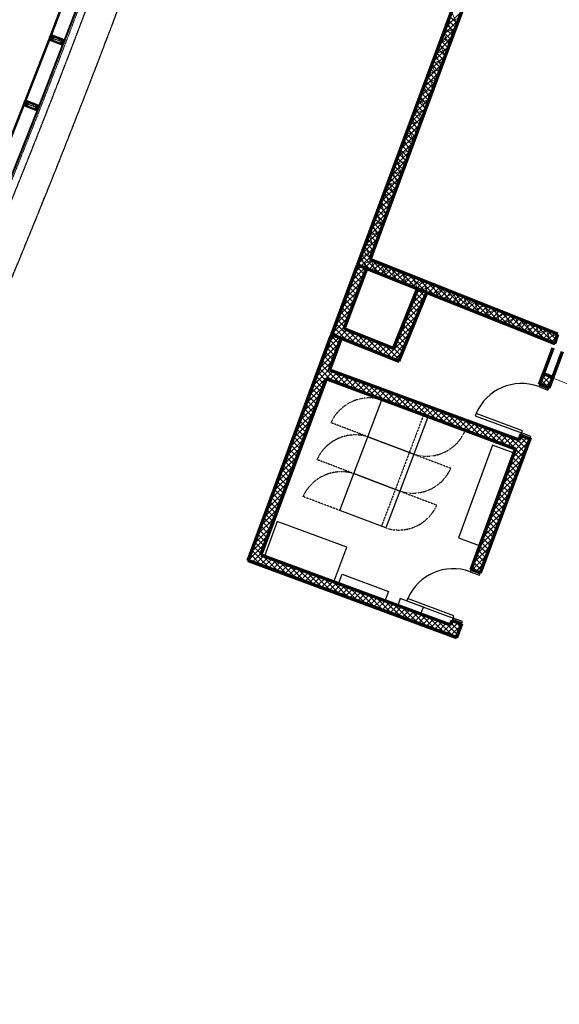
# Model space of a CAD drawing. Header units: millimetres. Extents: x 98667 to 994031, y -2704 to 533009.
# Tile 219 of 256: x 625942 to 636880, y 411168 to 431122. Entities that reach past the tile are written whole.
import ezdxf

# ---------------------------------------------------------------- set-up
doc = ezdxf.new("R2010")
doc.units = ezdxf.units.MM
for name, pattern in [('AP03000E0$0$CENTER', [50.8, 31.75, -6.35, 6.35, -6.35]), ('AP03000E0$0$HIDDEN', [9.525, 6.35, -3.175]), ('AP03000E0$0$HIDDENX2', [19.05, 12.7, -6.35]), ('HIDDEN2', [0.1875, 0.125, -0.0625]), ('sp00000g0$0$CENTER', [50.8, 31.75, -6.35, 6.35, -6.35])]:
    doc.linetypes.add(name, pattern=pattern)
doc.layers.add('0_LOUNGES', color=7, linetype='Continuous', true_color=0xfac800)
for name, color, linetype, lineweight in [('A-WALL-FNSH', 1, 'Continuous', 15), ('A-WALL-FULL', 6, 'Continuous', 70), ('A-WALL-PATT', 5, 'Continuous', 15), ('AP03000E0$0$A-FLOR-EDGE', 1, 'AP03000E0$0$HIDDENX2', 15), ('AP03000E0$0$A-GLAZ-FULL-EXTR', 2, 'Continuous', 20), ('AP03000E0$0$A-GLAZ-MULL-EXTR', 3, 'Continuous', 35), ('AP03000E0$0$A-WALL-FNSH', 1, 'Continuous', 15)]:
    doc.layers.add(name, color=color, linetype=linetype, lineweight=lineweight)
for name, color, linetype in [('A-WALL-PATT-50', 5, 'Continuous'), ('IT DETAIL', 252, 'Continuous'), ('sp00000g0$0$S-GRID', 1, 'sp00000g0$0$CENTER')]:
    doc.layers.add(name, color=color, linetype=linetype)
doc.layers.add('AP03000E0$0$A-Slab Edge Guide', color=55, linetype='Continuous', lineweight=15, plot=False)

msp = doc.modelspace()

# ---------------------------------------------------------------- linework, layer by layer
at = {"color": 251, "linetype": 'AP03000E0$0$CENTER'}
for p, q in [((626824, 430662), (626544, 430770)), ((626307, 429331), (626028, 429440))]:
    msp.add_line(p, q, dxfattribs=at)
at = {"color": 251}
for p, q in [((636479, 423733), (636462, 423686)), ((636462, 423686), (636649, 423616)), ((636667, 423663), (636479, 423733)), ((636649, 423616), (636667, 423663)), ((635194, 423140), (635177, 423094)), ((635177, 423094), (636115, 422748)), ((636132, 422793), (635194, 423140)), ((636115, 422748), (636098, 422701)), ((636098, 422701), (636285, 422631)), ((636115, 422748), (636132, 422793)), ((636303, 422678), (636115, 422748)), ((636285, 422631), (636303, 422678)), ((635092, 419981), (635074, 419934)), ((635074, 419934), (635262, 419865)), ((635279, 419912), (635092, 419981)), ((635262, 419865), (635279, 419912)), ((633806, 419389), (633790, 419343)), ((633790, 419343), (634727, 418996)), ((634744, 419042), (633806, 419389)), ((634727, 418996), (634744, 419042)), ((634727, 418996), (634710, 418949)), ((634710, 418949), (634898, 418880)), ((634915, 418927), (634727, 418996)), ((634898, 418880), (634915, 418927))]:
    msp.add_line(p, q, dxfattribs=at)
at = {"color": 251, "ltscale": 0.02, "extrusion": (1.78499e-08, -1.92741e-08, 1)}
for p, q in [((632998, 422671, 0), (633282, 423419, 0)), ((633282, 423419, 0), (634217, 423065, 0)), ((634217, 423065, 0), (633933, 422317, 0)), ((632715, 421923, 0), (632998, 422671, 0)), ((632998, 422671, 0), (633933, 422317, 0)), ((633933, 422317, 0), (632998, 422671, 0)), ((633933, 422317, 0), (633650, 421569, 0)), ((632432, 421175, 0), (632715, 421923, 0)), ((632715, 421923, 0), (633650, 421569, 0)), ((633650, 421569, 0), (632715, 421923, 0)), ((633650, 421569, 0), (633367, 420821, 0)), ((633367, 420821, 0), (632432, 421175, 0))]:
    msp.add_line(p, q, dxfattribs=at)
at = {"color": 251, "linetype": 'HIDDEN2', "ltscale": 0.02, "extrusion": (1.78499e-08, -1.92741e-08, 1)}
for p, q in [((634123, 423101, 0), (633840, 422353, 0)), ((634217, 423065, 0), (634965, 422782, 0)), ((632998, 422671, 0), (632250, 422955, 0)), ((633840, 422353, 0), (633557, 421604, 0)), ((633933, 422317, 0), (634682, 422034, 0)), ((632715, 421923, 0), (631967, 422207, 0)), ((632432, 421175, 0), (631683, 421458, 0)), ((633557, 421604, 0), (633273, 420856, 0)), ((633650, 421569, 0), (634398, 421286, 0))]:
    msp.add_line(p, q, dxfattribs=at)
for centre, radius, start, end in [((633031, 422600, 0), 857, 72.9781, 155.5344), ((632747, 421851, 0), 857, 72.9781, 155.5344), ((634191, 423122, 0), 846, 252.2634, 336.2491), ((632464, 421103, 0), 857, 72.9781, 155.5344), ((633908, 422374, 0), 846, 252.2634, 336.2491), ((633624, 421626, 0), 846, 252.2634, 336.2491)]:
    msp.add_arc(centre, radius, start, end, dxfattribs=at)
at = {"color": 251}
for centre, start_param, end_param in [((636115, 422748), -1.570501, -0.048335), ((634727, 418996), 4.712254, 6.23442)]:
    msp.add_ellipse(centre, major_axis=(-938, 347), ratio=1, start_param=start_param, end_param=end_param, dxfattribs=at)
at = {"layer": '0_LOUNGES', "color": 251, "extrusion": (-9.9569e-08, 8.03241e-09, 1)}
msp.add_arc((459025, 494954, 0), 179716, 329.50357, 357.20966, dxfattribs=at)
at = {"layer": 'A-WALL-FNSH', "color": 251, "linetype": 'ByBlock'}
for p, q in [((630570, 420161, 0), (632782, 426135, 0)), ((636755, 423857), (636681, 423658)), ((637114, 423714), (636755, 423857)), ((636681, 423658), (636667, 423663, 0)), ((636299, 422626, 0), (636285, 422631)), ((636299, 422626, 0), (635293, 419907, 0)), ((634794, 418599, 0), (630570, 420161, 0)), ((635293, 419907, 0), (635279, 419912)), ((634898, 418880, 0), (634794, 418599, 0))]:
    msp.add_line(p, q, dxfattribs=at)
at = {"layer": 'A-WALL-FULL', "color": 251}
for p, q in [((635859, 434447), (632791, 426151)), ((633043, 426263), (635976, 434190)), ((636853, 424746), (633043, 426263)), ((630570, 420161, 0), (632787, 426147, 0)), ((632787, 426147), (632267, 424742)), ((632522, 424856, 0), (632975, 426078, 0)), ((632522, 424856), (632977, 426077)), ((632977, 426077), (632787, 426147)), ((632791, 426151), (636786, 424561)), ((633518, 424460, 0), (634008, 425667, 0)), ((634008, 425667), (633518, 424460)), ((634194, 425593), (634008, 425667)), ((633629, 424201, 0), (634194, 425593, 0)), ((633629, 424201), (634194, 425593)), ((633518, 424460, 0), (632522, 424856, 0)), ((633518, 424460), (632522, 424856)), ((630570, 420161), (632252, 424702)), ((632221, 424028, 0), (632458, 424666, 0)), ((632458, 424666), (632222, 424028)), ((632252, 424702), (632267, 424742)), ((632267, 424742), (632458, 424666)), ((632267, 424742), (633629, 424201)), ((632458, 424666, 0), (633629, 424201, 0)), ((636786, 424561), (636853, 424746)), ((636750, 424464, 0), (636479, 423733, 0)), ((636938, 424394, 0), (636667, 423663, 0)), ((632221, 424028, 0), (636063, 422607, 0)), ((632222, 424028), (636063, 422607)), ((630827, 420279, 0), (632151, 423841, 0)), ((632151, 423841), (630827, 420279)), ((635994, 422419, 0), (632151, 423841, 0)), ((635994, 422419), (632151, 423841)), ((636479, 423733, 0), (636667, 423663, 0)), ((636292, 422650, 0), (635279, 419912, 0)), ((636285, 422631), (635279, 419912)), ((636105, 422720, 0), (636063, 422607, 0)), ((636063, 422607), (636098, 422701)), ((636098, 422701, 0), (636285, 422631, 0)), ((636098, 422701), (636285, 422631)), ((635092, 419981), (635994, 422419)), ((635092, 419981, 0), (635994, 422419, 0)), ((630827, 420279, 0), (634675, 418856, 0)), ((630827, 420279), (634675, 418856)), ((630570, 420161, 0), (634794, 418599, 0)), ((634794, 418599), (630570, 420161)), ((635279, 419912), (635092, 419981)), ((635279, 419912), (635092, 419981)), ((634710, 418949, 0), (634675, 418856, 0)), ((634675, 418856), (634710, 418949)), ((634710, 418949), (634898, 418880)), ((634898, 418880), (634710, 418949)), ((634794, 418599, 0), (634898, 418880, 0)), ((634898, 418880), (634794, 418599))]:
    msp.add_line(p, q, dxfattribs=at)
at = {"layer": 'A-WALL-FULL', "color": 251, "linetype": 'ByBlock'}
for p, q in [((636479, 423733), (636560, 423951)), ((636560, 423951), (636746, 423877)), ((636746, 423877), (636672, 423678)), ((636667, 423663), (636479, 423733)), ((636672, 423678), (636667, 423663))]:
    msp.add_line(p, q, dxfattribs=at)
at = {"layer": 'A-WALL-PATT', "color": 251, "linetype": 'Continuous'}
for p, q in [((634806, 431028), (634692, 431292)), ((634854, 431158), (634602, 431049)), ((634726, 430812), (634612, 431076)), ((634778, 430952), (634526, 430844)), ((634646, 430596), (634532, 430861)), ((634702, 430747), (634450, 430638)), ((634567, 430381), (634453, 430645)), ((634487, 430165), (634373, 430429)), ((634626, 430541), (634374, 430432)), ((634407, 429949), (634293, 430213)), ((634550, 430335), (634298, 430227)), ((634474, 430129), (634222, 430021)), ((634397, 429924), (634146, 429815)), ((634327, 429733), (634213, 429997)), ((634321, 429718), (634070, 429610)), ((634247, 429518), (634133, 429782)), ((634245, 429512), (633994, 429404)), ((634167, 429302), (634054, 429566)), ((634169, 429307), (633918, 429198)), ((634088, 429086), (633974, 429350)), ((634093, 429101), (633842, 428992)), ((634008, 428870), (633894, 429134)), ((634017, 428895), (633766, 428787)), ((633928, 428655), (633814, 428918)), ((633941, 428689), (633689, 428581)), ((633848, 428439), (633734, 428703)), ((633865, 428484), (633613, 428375)), ((633768, 428223), (633655, 428487)), ((633789, 428278), (633537, 428170)), ((633688, 428007), (633575, 428271)), ((633712, 428072), (633461, 427964)), ((633609, 427792), (633495, 428055)), ((633636, 427867), (633385, 427758)), ((633529, 427576), (633415, 427839)), ((633560, 427661), (633309, 427552)), ((633449, 427360), (633335, 427624)), ((633484, 427455), (633233, 427347)), ((633408, 427249), (633157, 427141)), ((633369, 427145), (633256, 427408)), ((633332, 427044), (633081, 426935)), ((633289, 426929), (633176, 427192)), ((633256, 426838), (633005, 426730)), ((633209, 426713), (633096, 426976)), ((633180, 426632), (632929, 426524)), ((633130, 426497), (633016, 426760)), ((633103, 426426), (632853, 426318)), ((633050, 426282), (632936, 426545)), ((633086, 426246), (632830, 426136)), ((632963, 426083), (632857, 426329)), ((633171, 426000), (633061, 426256)), ((632668, 425825), (632936, 426092)), ((632900, 425872), (632743, 426030)), ((632961, 426036), (632888, 426110)), ((633294, 426163), (633038, 426053)), ((633502, 426080), (633247, 425970)), ((633380, 425916), (633270, 426173)), ((633589, 425833), (633478, 426089)), ((632839, 425708), (632683, 425866)), ((633711, 425997), (633455, 425887)), ((633919, 425914), (633664, 425804)), ((633798, 425750), (633687, 426006)), ((634128, 425831), (633872, 425721)), ((634006, 425667), (633896, 425923)), ((634215, 425584), (634105, 425840)), ((632537, 425471), (632877, 425810)), ((632778, 425544), (632622, 425702)), ((633957, 425540), (634062, 425645)), ((634159, 425507), (634006, 425661)), ((634336, 425748), (634080, 425638)), ((634545, 425665), (634289, 425555)), ((634424, 425501), (634313, 425757)), ((634633, 425418), (634522, 425674)), ((632406, 425117), (632745, 425454)), ((632717, 425381), (632561, 425538)), ((633804, 425164), (634166, 425524)), ((634094, 425347), (633941, 425501)), ((634753, 425582), (634497, 425472)), ((634961, 425499), (634706, 425389)), ((634841, 425335), (634731, 425591)), ((635050, 425252), (634940, 425508)), ((635259, 425169), (635148, 425425)), ((632656, 425217), (632501, 425374)), ((634029, 425187), (633876, 425341)), ((635170, 425416), (634914, 425306)), ((635378, 425333), (635123, 425223)), ((635587, 425250), (635331, 425140)), ((635468, 425085), (635357, 425342)), ((635676, 425002), (635566, 425258)), ((632274, 424762), (632612, 425099)), ((632534, 424889), (632379, 425045)), ((632595, 425053), (632440, 425210)), ((633652, 424789), (634014, 425149)), ((633964, 425027), (633811, 425181)), ((635795, 425167), (635540, 425057)), ((636004, 425084), (635748, 424974)), ((635885, 424919), (635775, 425175)), ((636094, 424836), (635983, 425092)), ((632582, 424617), (632318, 424881)), ((632418, 424682), (632573, 424835)), ((632952, 424470), (632598, 424826)), ((633835, 424708), (633681, 424862)), ((633900, 424867), (633746, 425022)), ((636212, 425001), (635956, 424891)), ((636421, 424918), (636165, 424808)), ((636302, 424753), (636192, 425009)), ((636629, 424835), (636373, 424725)), ((636511, 424670), (636401, 424926)), ((636720, 424587), (636609, 424843)), ((632143, 424408), (632418, 424682)), ((632418, 424556), (632258, 424717)), ((632579, 424618), (632734, 424772)), ((632740, 424554), (632895, 424708)), ((632901, 424490), (633056, 424644)), ((633322, 424323), (632968, 424679)), ((633384, 424298), (633861, 424774)), ((633770, 424548), (633616, 424702)), ((636837, 424752), (636582, 424642)), ((636840, 424710), (636818, 424760)), ((632357, 424392), (632197, 424553)), ((633062, 424426), (633216, 424580)), ((633223, 424362), (633377, 424516)), ((633640, 424228), (633338, 424532)), ((633705, 424388), (633552, 424542)), ((632012, 424054), (632360, 424399)), ((632236, 424064), (632075, 424225)), ((632296, 424228), (632136, 424389)), ((633544, 424234), (633709, 424398)), ((631881, 423699), (632229, 424045)), ((632282, 423793), (632015, 424061)), ((632113, 423737), (631954, 423897)), ((632222, 423815), (632378, 423970)), ((632636, 423662), (632300, 423999)), ((632386, 423754), (632542, 423909)), ((632550, 423693), (632706, 423849)), ((632990, 423531), (632655, 423868)), ((636515, 423831), (636615, 423929)), ((636727, 423826), (636630, 423923)), ((631749, 423345), (632095, 423688)), ((632052, 423573), (631893, 423733)), ((632714, 423633), (632871, 423788)), ((632878, 423572), (633035, 423727)), ((633344, 423400), (633009, 423737)), ((633042, 423511), (633199, 423667)), ((636663, 423665), (636511, 423818)), ((636598, 423689), (636722, 423812)), ((631991, 423409), (631832, 423569)), ((633207, 423451), (633363, 423606)), ((633699, 423269), (633363, 423606)), ((633371, 423390), (633527, 423545)), ((633535, 423329), (633691, 423485)), ((634053, 423137), (633717, 423475)), ((631618, 422990), (631963, 423333)), ((631869, 423082), (631711, 423241)), ((631930, 423246), (631772, 423405)), ((633699, 423268), (633855, 423424)), ((633863, 423208), (634019, 423363)), ((634027, 423147), (634183, 423302)), ((634407, 423006), (634071, 423344)), ((634191, 423086), (634347, 423242)), ((631808, 422918), (631650, 423077)), ((634355, 423026), (634511, 423181)), ((634761, 422875), (634426, 423213)), ((634519, 422965), (634676, 423120)), ((634683, 422904), (634840, 423060)), ((635115, 422744), (634780, 423082)), ((631487, 422636), (631831, 422978)), ((631747, 422754), (631590, 422913)), ((634847, 422844), (635004, 422999)), ((635012, 422783), (635168, 422938)), ((635469, 422613), (635134, 422951)), ((635176, 422722), (635332, 422878)), ((631687, 422590), (631529, 422749)), ((635340, 422661), (635496, 422817)), ((635824, 422482), (635488, 422820)), ((635504, 422601), (635660, 422756)), ((635668, 422540), (635824, 422695)), ((635832, 422479), (635988, 422635)), ((636181, 422349), (635842, 422689)), ((635992, 422414), (636231, 422652)), ((636241, 422513), (636086, 422669)), ((631356, 422282), (631699, 422623)), ((631626, 422426), (631468, 422585)), ((631225, 421927), (631567, 422267)), ((631504, 422098), (631347, 422257)), ((631565, 422262), (631407, 422421)), ((635861, 422060), (636198, 422396)), ((636120, 422184), (635965, 422341)), ((631443, 421935), (631286, 422093)), ((635730, 421706), (636067, 422041)), ((636059, 422020), (635904, 422177)), ((631093, 421573), (631435, 421912)), ((631382, 421771), (631225, 421929)), ((635938, 421692), (635782, 421848)), ((635999, 421856), (635843, 422013)), ((631321, 421607), (631164, 421764)), ((635599, 421352), (635936, 421687)), ((635877, 421528), (635722, 421684)), ((630962, 421218), (631303, 421557)), ((631199, 421279), (631043, 421436)), ((631260, 421443), (631104, 421600)), ((635816, 421364), (635661, 421520)), ((631138, 421115), (630982, 421272)), ((635468, 420998), (635805, 421333)), ((635756, 421200), (635600, 421356)), ((630831, 420864), (631170, 421202)), ((631077, 420951), (630921, 421108)), ((635695, 421036), (635540, 421192)), ((630700, 420510), (631038, 420847)), ((631016, 420787), (630861, 420944)), ((635337, 420643), (635674, 420979)), ((635574, 420708), (635418, 420864)), ((635634, 420872), (635479, 421028)), ((630956, 420624), (630800, 420780)), ((635513, 420544), (635358, 420700)), ((630573, 420160), (630906, 420491)), ((630834, 420296), (630678, 420452)), ((630895, 420460), (630739, 420616)), ((635206, 420289), (635543, 420625)), ((635452, 420379), (635297, 420536)), ((630845, 420059), (630618, 420288)), ((630737, 420099), (630893, 420255)), ((631199, 419928), (630864, 420265)), ((635113, 419973), (635412, 420271)), ((635392, 420215), (635236, 420372)), ((630901, 420038), (631057, 420194)), ((631065, 419978), (631222, 420133)), ((631554, 419797), (631218, 420134)), ((631229, 419917), (631386, 420072)), ((635226, 419931), (635115, 420043)), ((635331, 420051), (635175, 420208)), ((631393, 419856), (631550, 420012)), ((631558, 419796), (631714, 419951)), ((631908, 419666), (631572, 420003)), ((631722, 419735), (631878, 419890)), ((632262, 419535), (631927, 419872)), ((635277, 419912), (635281, 419916)), ((631886, 419674), (632042, 419830)), ((632050, 419613), (632206, 419769)), ((632214, 419553), (632370, 419708)), ((632616, 419404), (632281, 419741)), ((632378, 419492), (632534, 419648)), ((632542, 419431), (632698, 419587)), ((632970, 419273), (632635, 419610)), ((632706, 419371), (632862, 419526)), ((632870, 419310), (633027, 419465)), ((633325, 419142), (632989, 419479)), ((633034, 419249), (633191, 419405)), ((633198, 419189), (633355, 419344)), ((633679, 419011), (633343, 419348)), ((633363, 419128), (633519, 419283)), ((633527, 419067), (633683, 419223)), ((633691, 419007), (633847, 419162)), ((634033, 418880), (633698, 419217)), ((633855, 418946), (634011, 419101)), ((634019, 418885), (634175, 419041)), ((634387, 418749), (634052, 419086)), ((634183, 418824), (634339, 418980)), ((634347, 418764), (634503, 418919)), ((634741, 418618), (634406, 418955)), ((634511, 418703), (634667, 418858)), ((634675, 418642), (634888, 418854)), ((634682, 418872), (634746, 418936)), ((634845, 418738), (634690, 418895))]:
    msp.add_line(p, q, dxfattribs=at)
at = {"layer": 'A-WALL-PATT-50', "color": 251, "linetype": 'Continuous'}
for p, q in [((634571, 430964), (634906, 431297)), ((634505, 430787), (634840, 431120)), ((634751, 430878), (634596, 431033)), ((634781, 430960), (634627, 431115)), ((634811, 431042), (634657, 431197)), ((634440, 430610), (634775, 430943)), ((634690, 430714), (634536, 430869)), ((634720, 430796), (634566, 430951)), ((634374, 430433), (634709, 430766)), ((634599, 430468), (634445, 430623)), ((634629, 430550), (634475, 430705)), ((634659, 430632), (634505, 430787)), ((634243, 430079), (634578, 430412)), ((634309, 430256), (634644, 430589)), ((634538, 430304), (634384, 430459)), ((634568, 430386), (634414, 430541)), ((634178, 429902), (634512, 430235)), ((634447, 430058), (634293, 430213)), ((634477, 430140), (634323, 430295)), ((634508, 430222), (634354, 430377)), ((634112, 429725), (634447, 430057)), ((634386, 429894), (634232, 430049)), ((634417, 429976), (634263, 430131)), ((634047, 429548), (634381, 429880)), ((634326, 429730), (634171, 429884)), ((634356, 429812), (634202, 429967)), ((633981, 429371), (634316, 429703)), ((634235, 429483), (634080, 429638)), ((634265, 429565), (634111, 429720)), ((634295, 429647), (634141, 429802)), ((633916, 429194), (634250, 429526)), ((634174, 429319), (634020, 429474)), ((634204, 429401), (634050, 429556)), ((633851, 429017), (634185, 429349)), ((634083, 429073), (633929, 429228)), ((634113, 429155), (633959, 429310)), ((634143, 429237), (633989, 429392)), ((633785, 428839), (634119, 429172)), ((634022, 428909), (633868, 429064)), ((634052, 428991), (633898, 429146)), ((633654, 428485), (633988, 428818)), ((633720, 428662), (634054, 428995)), ((633931, 428663), (633777, 428818)), ((633961, 428745), (633807, 428900)), ((633992, 428827), (633838, 428982)), ((633589, 428308), (633923, 428641)), ((633870, 428499), (633716, 428654)), ((633901, 428581), (633747, 428736)), ((633523, 428131), (633857, 428463)), ((633810, 428335), (633656, 428490)), ((633840, 428417), (633686, 428572)), ((633458, 427954), (633792, 428286)), ((633718, 428089), (633565, 428243)), ((633749, 428171), (633595, 428325)), ((633779, 428253), (633625, 428408)), ((633392, 427777), (633726, 428109)), ((633658, 427925), (633504, 428079)), ((633688, 428007), (633534, 428161)), ((633327, 427600), (633661, 427932)), ((633567, 427678), (633413, 427833)), ((633597, 427761), (633443, 427915)), ((633627, 427843), (633474, 427997)), ((633261, 427423), (633595, 427755)), ((633506, 427514), (633352, 427669)), ((633536, 427596), (633383, 427751)), ((633196, 427246), (633529, 427578)), ((633415, 427268), (633261, 427423)), ((633445, 427350), (633291, 427505)), ((633476, 427432), (633322, 427587)), ((633065, 426892), (633398, 427224)), ((633130, 427069), (633464, 427401)), ((633354, 427104), (633200, 427259)), ((633385, 427186), (633231, 427341)), ((632999, 426715), (633333, 427046)), ((633294, 426940), (633140, 427095)), ((633324, 427022), (633170, 427177)), ((632934, 426538), (633267, 426869)), ((633202, 426694), (633049, 426849)), ((633233, 426776), (633079, 426931)), ((633263, 426858), (633109, 427013)), ((632868, 426361), (633202, 426692)), ((633142, 426530), (632988, 426684)), ((633172, 426612), (633018, 426767)), ((632803, 426183), (633136, 426515)), ((633051, 426284), (632897, 426438)), ((633081, 426366), (632927, 426520)), ((633111, 426448), (632958, 426602)), ((633069, 426040), (632836, 426274)), ((632856, 426125), (633071, 426338)), ((633254, 425967), (632867, 426356)), ((632937, 426093), (633089, 426244)), ((633439, 425893), (633090, 426244)), ((632668, 425825), (632936, 426092)), ((632733, 426002), (632854, 426123)), ((632900, 425872), (632743, 426030)), ((632931, 425954), (632774, 426112)), ((632884, 426114), (632806, 426192)), ((632961, 426036), (632888, 426110)), ((633017, 426061), (633170, 426212)), ((633098, 426029), (633250, 426180)), ((633178, 425997), (633330, 426148)), ((633258, 425965), (633411, 426116)), ((633625, 425819), (633276, 426170)), ((633339, 425933), (633491, 426084)), ((633419, 425901), (633571, 426052)), ((633810, 425745), (633461, 426096)), ((633500, 425869), (633652, 426020)), ((633995, 425672), (633646, 426023)), ((632602, 425648), (632943, 425987)), ((632839, 425708), (632683, 425866)), ((632870, 425790), (632713, 425948)), ((633580, 425837), (633732, 425988)), ((633660, 425805), (633813, 425956)), ((633741, 425773), (633893, 425924)), ((633821, 425741), (633973, 425892)), ((634181, 425598), (633832, 425949)), ((633901, 425709), (634054, 425860)), ((633982, 425677), (634134, 425828)), ((634366, 425524), (634017, 425875)), ((632471, 425294), (632811, 425632)), ((632537, 425471), (632877, 425810)), ((632778, 425544), (632622, 425702)), ((632809, 425626), (632652, 425784)), ((633957, 425540), (634062, 425645)), ((634159, 425507), (634006, 425661)), ((634062, 425645), (634215, 425796)), ((634143, 425613), (634295, 425764)), ((634551, 425450), (634202, 425801)), ((634223, 425581), (634375, 425732)), ((634303, 425549), (634456, 425700)), ((634384, 425517), (634536, 425668)), ((634737, 425376), (634387, 425728)), ((634464, 425485), (634617, 425636)), ((634922, 425303), (634573, 425654)), ((632406, 425117), (632745, 425454)), ((632687, 425299), (632531, 425456)), ((632717, 425381), (632561, 425538)), ((632748, 425463), (632592, 425620)), ((633804, 425164), (634166, 425524)), ((633880, 425352), (634143, 425613)), ((634094, 425347), (633941, 425501)), ((634127, 425427), (633973, 425581)), ((634192, 425587), (634181, 425598)), ((634545, 425453), (634697, 425604)), ((634625, 425421), (634777, 425572)), ((634705, 425389), (634858, 425540)), ((635107, 425229), (634758, 425580)), ((634786, 425357), (634938, 425508)), ((634866, 425325), (635018, 425476)), ((635293, 425155), (634943, 425506)), ((634947, 425293), (635099, 425444)), ((635478, 425081), (635129, 425432)), ((632340, 424940), (632679, 425276)), ((632626, 425135), (632470, 425292)), ((632656, 425217), (632501, 425374)), ((633728, 424977), (634090, 425337)), ((633997, 425107), (633844, 425261)), ((634029, 425187), (633876, 425341)), ((634062, 425267), (633908, 425421)), ((635027, 425261), (635179, 425412)), ((635107, 425229), (635260, 425380)), ((635188, 425197), (635340, 425348)), ((635268, 425165), (635420, 425316)), ((635663, 425008), (635314, 425359)), ((635348, 425133), (635501, 425284)), ((635429, 425101), (635581, 425252)), ((635849, 424934), (635499, 425285)), ((632274, 424762), (632612, 425099)), ((632534, 424889), (632379, 425045)), ((632565, 424971), (632409, 425127)), ((632595, 425053), (632440, 425210)), ((633652, 424789), (634014, 425149)), ((633932, 424947), (633779, 425101)), ((633964, 425027), (633811, 425181)), ((635509, 425069), (635662, 425220)), ((635590, 425037), (635742, 425188)), ((635670, 425005), (635822, 425156)), ((636034, 424860), (635685, 425211)), ((635750, 424973), (635903, 425124)), ((635831, 424941), (635983, 425092)), ((636219, 424786), (635870, 425137)), ((635911, 424909), (636063, 425060)), ((635992, 424877), (636144, 425028)), ((636404, 424712), (636055, 425064)), ((632582, 424617), (632318, 424881)), ((632338, 424714), (632546, 424921)), ((632767, 424543), (632349, 424963)), ((632418, 424682), (632573, 424835)), ((632952, 424470), (632598, 424826)), ((633576, 424601), (633938, 424961)), ((633835, 424708), (633681, 424862)), ((633867, 424787), (633714, 424942)), ((633900, 424867), (633746, 425022)), ((636072, 424845), (636224, 424996)), ((636152, 424813), (636305, 424964)), ((636233, 424781), (636385, 424932)), ((636590, 424639), (636241, 424990)), ((636313, 424749), (636465, 424900)), ((636393, 424717), (636546, 424868)), ((636775, 424565), (636426, 424916)), ((636474, 424685), (636626, 424836)), ((636814, 424638), (636611, 424842)), ((632143, 424408), (632418, 424682)), ((632209, 424585), (632338, 424714)), ((632387, 424474), (632227, 424635)), ((632418, 424556), (632258, 424717)), ((632396, 424690), (632288, 424799)), ((632448, 424639), (632397, 424690)), ((632499, 424650), (632653, 424804)), ((632579, 424618), (632734, 424772)), ((632660, 424586), (632814, 424740)), ((632740, 424554), (632895, 424708)), ((633137, 424396), (632783, 424752)), ((632820, 424522), (632975, 424676)), ((632901, 424490), (633056, 424644)), ((633322, 424323), (632968, 424679)), ((633384, 424298), (633861, 424774)), ((633770, 424548), (633616, 424702)), ((633802, 424628), (633649, 424782)), ((636554, 424653), (636707, 424804)), ((636635, 424621), (636787, 424772)), ((636715, 424589), (636842, 424715)), ((636844, 424721), (636797, 424769)), ((632078, 424231), (632425, 424576)), ((632327, 424310), (632167, 424471)), ((632357, 424392), (632197, 424553)), ((632981, 424458), (633136, 424612)), ((633062, 424426), (633216, 424580)), ((633142, 424394), (633297, 424548)), ((633507, 424249), (633153, 424605)), ((633223, 424362), (633377, 424516)), ((633303, 424330), (633458, 424484)), ((633640, 424228), (633338, 424532)), ((633464, 424266), (633785, 424586)), ((633672, 424308), (633519, 424462)), ((633705, 424388), (633552, 424542)), ((633737, 424468), (633584, 424622)), ((632012, 424054), (632360, 424399)), ((632236, 424064), (632075, 424225)), ((632266, 424146), (632106, 424307)), ((632296, 424228), (632136, 424389)), ((633544, 424234), (633709, 424398)), ((631881, 423699), (632229, 424045)), ((631946, 423876), (632294, 424222)), ((632282, 423793), (632015, 424061)), ((632459, 423727), (632045, 424143)), ((633625, 424202), (633633, 424210)), ((631815, 423522), (632296, 424000)), ((632113, 423737), (631954, 423897)), ((632143, 423819), (631984, 423979)), ((632222, 423815), (632378, 423970)), ((632636, 423662), (632300, 423999)), ((632304, 423784), (632460, 423940)), ((632386, 423754), (632542, 423909)), ((632468, 423724), (632624, 423879)), ((632813, 423596), (632478, 423933)), ((632550, 423693), (632706, 423849)), ((632990, 423531), (632655, 423868)), ((636515, 423831), (636615, 423929)), ((636516, 423719), (636695, 423897)), ((636696, 423744), (636541, 423900)), ((636727, 423826), (636630, 423923)), ((631749, 423345), (632095, 423688)), ((632022, 423491), (631863, 423651)), ((632052, 423573), (631893, 423733)), ((632082, 423655), (631924, 423815)), ((632632, 423663), (632788, 423818)), ((632714, 423633), (632871, 423788)), ((632796, 423602), (632953, 423758)), ((633167, 423465), (632832, 423802)), ((632878, 423572), (633035, 423727)), ((632960, 423542), (633117, 423697)), ((633344, 423400), (633009, 423737)), ((633042, 423511), (633199, 423667)), ((633124, 423481), (633281, 423636)), ((633521, 423334), (633186, 423671)), ((636486, 423730), (636480, 423736)), ((636663, 423665), (636511, 423818)), ((636598, 423689), (636722, 423812)), ((631684, 423168), (632029, 423511)), ((631961, 423328), (631802, 423487)), ((631991, 423409), (631832, 423569)), ((633207, 423451), (633363, 423606)), ((633289, 423420), (633445, 423576)), ((633699, 423269), (633363, 423606)), ((633371, 423390), (633527, 423545)), ((633453, 423359), (633609, 423515)), ((633535, 423329), (633691, 423485)), ((633876, 423203), (633540, 423540)), ((633617, 423299), (633773, 423454)), ((634053, 423137), (633717, 423475)), ((631618, 422990), (631963, 423333)), ((631869, 423082), (631711, 423241)), ((631900, 423164), (631741, 423323)), ((631930, 423246), (631772, 423405)), ((633699, 423268), (633855, 423424)), ((633781, 423238), (633937, 423394)), ((633863, 423208), (634019, 423363)), ((634230, 423072), (633894, 423409)), ((633945, 423177), (634101, 423333)), ((634027, 423147), (634183, 423302)), ((634407, 423006), (634071, 423344)), ((634109, 423117), (634265, 423272)), ((634191, 423086), (634347, 423242)), ((634584, 422941), (634249, 423278)), ((631553, 422813), (631897, 423155)), ((631808, 422918), (631650, 423077)), ((631839, 423000), (631681, 423159)), ((634273, 423056), (634429, 423211)), ((634355, 423026), (634511, 423181)), ((634761, 422875), (634426, 423213)), ((634437, 422995), (634593, 423151)), ((634519, 422965), (634676, 423120)), ((634601, 422935), (634758, 423090)), ((634938, 422810), (634603, 423147)), ((634683, 422904), (634840, 423060)), ((634765, 422874), (634922, 423029)), ((635115, 422744), (634780, 423082)), ((631487, 422636), (631831, 422978)), ((631717, 422672), (631559, 422831)), ((631747, 422754), (631590, 422913)), ((631778, 422836), (631620, 422995)), ((634847, 422844), (635004, 422999)), ((634929, 422813), (635086, 422969)), ((635292, 422679), (634957, 423016)), ((635012, 422783), (635168, 422938)), ((635094, 422752), (635250, 422908)), ((635469, 422613), (635134, 422951)), ((635176, 422722), (635332, 422878)), ((635258, 422692), (635414, 422847)), ((635647, 422548), (635311, 422885)), ((631421, 422459), (631765, 422800)), ((631656, 422508), (631498, 422667)), ((631687, 422590), (631529, 422749)), ((635340, 422661), (635496, 422817)), ((635422, 422631), (635578, 422787)), ((635824, 422482), (635488, 422820)), ((635504, 422601), (635660, 422756)), ((635586, 422570), (635742, 422726)), ((636150, 422266), (635665, 422754)), ((635668, 422540), (635824, 422695)), ((635750, 422510), (635906, 422665)), ((635832, 422479), (635988, 422635)), ((636181, 422349), (635842, 422689)), ((635914, 422449), (636148, 422682)), ((635992, 422414), (636231, 422652)), ((636241, 422513), (636086, 422669)), ((636272, 422595), (636206, 422661)), ((631290, 422104), (631633, 422445)), ((631356, 422282), (631699, 422623)), ((631595, 422344), (631438, 422503)), ((631626, 422426), (631468, 422585)), ((635926, 422237), (636264, 422573)), ((636211, 422431), (636019, 422623)), ((631225, 421927), (631567, 422267)), ((631504, 422098), (631347, 422257)), ((631534, 422180), (631377, 422339)), ((631565, 422262), (631407, 422421)), ((635861, 422060), (636198, 422396)), ((636090, 422102), (635934, 422259)), ((636120, 422184), (635965, 422341)), ((631159, 421750), (631501, 422090)), ((631443, 421935), (631286, 422093)), ((631473, 422017), (631316, 422175)), ((635730, 421706), (636067, 422041)), ((635795, 421883), (636133, 422219)), ((636029, 421938), (635874, 422095)), ((636059, 422020), (635904, 422177)), ((631093, 421573), (631435, 421912)), ((631351, 421689), (631195, 421846)), ((631382, 421771), (631225, 421929)), ((631412, 421853), (631255, 422011)), ((635664, 421529), (636002, 421864)), ((635938, 421692), (635782, 421848)), ((635968, 421774), (635813, 421930)), ((635999, 421856), (635843, 422013)), ((631028, 421396), (631369, 421735)), ((631291, 421525), (631134, 421682)), ((631321, 421607), (631164, 421764)), ((635599, 421352), (635936, 421687)), ((635877, 421528), (635722, 421684)), ((635908, 421610), (635752, 421766)), ((630962, 421218), (631303, 421557)), ((631199, 421279), (631043, 421436)), ((631230, 421361), (631073, 421518)), ((631260, 421443), (631104, 421600)), ((635533, 421175), (635871, 421510)), ((635786, 421282), (635631, 421438)), ((635816, 421364), (635661, 421520)), ((635847, 421446), (635691, 421602)), ((630897, 421041), (631236, 421379)), ((631138, 421115), (630982, 421272)), ((631169, 421197), (631012, 421354)), ((635468, 420998), (635805, 421333)), ((635725, 421118), (635570, 421274)), ((635756, 421200), (635600, 421356)), ((630831, 420864), (631170, 421202)), ((631077, 420951), (630921, 421108)), ((631108, 421033), (630952, 421190)), ((635402, 420821), (635740, 421156)), ((635665, 420954), (635509, 421110)), ((635695, 421036), (635540, 421192)), ((630700, 420510), (631038, 420847)), ((630765, 420687), (631104, 421024)), ((630986, 420706), (630830, 420862)), ((631016, 420787), (630861, 420944)), ((631047, 420869), (630891, 421026)), ((635337, 420643), (635674, 420979)), ((635574, 420708), (635418, 420864)), ((635604, 420790), (635449, 420946)), ((635634, 420872), (635479, 421028)), ((630634, 420332), (630972, 420669)), ((630925, 420542), (630769, 420698)), ((630956, 420624), (630800, 420780)), ((635271, 420466), (635609, 420802)), ((635513, 420544), (635358, 420700)), ((635543, 420626), (635388, 420782)), ((630573, 420160), (630906, 420491)), ((630834, 420296), (630678, 420452)), ((630864, 420378), (630709, 420534)), ((630895, 420460), (630739, 420616)), ((635140, 420112), (635478, 420448)), ((635206, 420289), (635543, 420625)), ((635422, 420297), (635267, 420454)), ((635452, 420379), (635297, 420536)), ((635483, 420461), (635327, 420618)), ((630845, 420059), (630618, 420288)), ((631022, 419994), (630648, 420370)), ((630655, 420129), (630840, 420314)), ((630737, 420099), (630893, 420255)), ((631199, 419928), (630864, 420265)), ((635113, 419973), (635412, 420271)), ((635361, 420133), (635206, 420290)), ((635392, 420215), (635236, 420372)), ((630668, 420125), (630587, 420206)), ((630819, 420069), (630975, 420224)), ((630901, 420038), (631057, 420194)), ((630983, 420008), (631139, 420163)), ((631377, 419863), (631041, 420200)), ((631065, 419978), (631222, 420133)), ((631147, 419947), (631304, 420103)), ((631554, 419797), (631218, 420134)), ((631229, 419917), (631386, 420072)), ((631311, 419887), (631468, 420042)), ((631731, 419732), (631395, 420069)), ((635226, 419931), (635115, 420043)), ((635301, 419969), (635145, 420125)), ((635331, 420051), (635175, 420208)), ((635195, 419943), (635346, 420093)), ((631393, 419856), (631550, 420012)), ((631475, 419826), (631632, 419981)), ((631558, 419796), (631714, 419951)), ((631908, 419666), (631572, 420003)), ((631640, 419765), (631796, 419921)), ((631722, 419735), (631878, 419890)), ((632085, 419600), (631749, 419938)), ((631804, 419705), (631960, 419860)), ((632262, 419535), (631927, 419872)), ((635277, 419912), (635281, 419916)), ((631886, 419674), (632042, 419830)), ((631968, 419644), (632124, 419799)), ((632050, 419613), (632206, 419769)), ((632439, 419469), (632104, 419807)), ((632132, 419583), (632288, 419739)), ((632214, 419553), (632370, 419708)), ((632616, 419404), (632281, 419741)), ((632296, 419522), (632452, 419678)), ((632378, 419492), (632534, 419648)), ((632793, 419338), (632458, 419676)), ((632460, 419462), (632616, 419617)), ((632542, 419431), (632698, 419587)), ((632624, 419401), (632780, 419556)), ((632970, 419273), (632635, 419610)), ((632706, 419371), (632862, 419526)), ((632788, 419340), (632945, 419496)), ((633148, 419207), (632812, 419545)), ((632870, 419310), (633027, 419465)), ((633325, 419142), (632989, 419479)), ((632952, 419280), (633109, 419435)), ((633034, 419249), (633191, 419405)), ((633116, 419219), (633273, 419374)), ((633502, 419076), (633166, 419414)), ((633198, 419189), (633355, 419344)), ((633280, 419158), (633437, 419314)), ((633679, 419011), (633343, 419348)), ((633363, 419128), (633519, 419283)), ((633445, 419098), (633601, 419253)), ((633856, 418945), (633520, 419283)), ((633527, 419067), (633683, 419223)), ((633609, 419037), (633765, 419192)), ((633691, 419007), (633847, 419162)), ((634033, 418880), (633698, 419217)), ((633773, 418976), (633929, 419132)), ((633855, 418946), (634011, 419101)), ((634210, 418814), (633875, 419152)), ((633937, 418915), (634093, 419071)), ((634019, 418885), (634175, 419041)), ((634387, 418749), (634052, 419086)), ((634101, 418855), (634257, 419010)), ((634183, 418824), (634339, 418980)), ((634564, 418683), (634229, 419021)), ((634265, 418794), (634421, 418949)), ((634347, 418764), (634503, 418919)), ((634741, 418618), (634406, 418955)), ((634429, 418733), (634585, 418889)), ((634511, 418703), (634667, 418858)), ((634815, 418656), (634583, 418890)), ((634593, 418673), (634828, 418906)), ((634675, 418642), (634888, 418854)), ((634682, 418872), (634746, 418936)), ((634845, 418738), (634690, 418895)), ((634876, 418821), (634769, 418927)), ((634757, 418612), (634822, 418677))]:
    msp.add_line(p, q, dxfattribs=at)
at = {"layer": 'AP03000E0$0$A-FLOR-EDGE', "color": 251, "linetype": 'AP03000E0$0$HIDDEN'}
msp.add_arc((459073, 495000), 179716, 311, 11.47253, dxfattribs=at)
at = {"layer": 'AP03000E0$0$A-GLAZ-FULL-EXTR', "color": 251}
for p, q in [((627043, 432087), (626550, 430786)), ((626561, 430782), (627054, 432083)), ((627066, 432079), (626573, 430778)), ((626578, 430776), (627071, 432076)), ((627324, 431981), (626831, 430680)), ((626034, 429457), (626538, 430754)), ((626549, 430749), (626046, 429452)), ((626057, 429448), (626560, 430745)), ((626566, 430743), (626062, 429446)), ((626314, 429348), (626817, 430645)), ((626538, 430754), (626549, 430749)), ((626542, 430732), (626553, 430728)), ((626549, 430749), (626544, 430738)), ((626544, 430738), (626556, 430734)), ((626547, 430737), (626545, 430731)), ((626545, 430731), (626551, 430729)), ((626553, 430735), (626547, 430737)), ((626560, 430745), (626549, 430749)), ((626550, 430786), (626561, 430782)), ((626551, 430729), (626553, 430735)), ((626556, 430734), (626560, 430745)), ((626560, 430745), (626566, 430743)), ((626561, 430782), (626566, 430793)), ((626573, 430778), (626561, 430782)), ((626566, 430793), (626577, 430789)), ((626568, 430799), (626579, 430795)), ((626568, 430792), (626571, 430798)), ((626574, 430790), (626568, 430792)), ((626571, 430798), (626576, 430796)), ((626577, 430789), (626573, 430778)), ((626573, 430778), (626578, 430776)), ((626576, 430796), (626574, 430790)), ((626022, 429424), (625508, 428131)), ((625519, 428127), (626033, 429420)), ((626044, 429415), (625530, 428122)), ((625536, 428120), (626049, 429413)), ((626033, 429420), (626022, 429424)), ((626033, 429420), (626028, 429408)), ((626044, 429415), (626033, 429420)), ((626046, 429452), (626034, 429457)), ((626039, 429404), (626044, 429415)), ((626049, 429413), (626044, 429415)), ((626046, 429452), (626050, 429463)), ((626057, 429448), (626046, 429452)), ((626050, 429463), (626061, 429459)), ((626052, 429469), (626063, 429465)), ((626053, 429462), (626055, 429468)), ((626058, 429460), (626053, 429462)), ((626055, 429468), (626060, 429466)), ((626061, 429459), (626057, 429448)), ((626062, 429446), (626057, 429448)), ((626060, 429466), (626058, 429460)), ((626300, 429313), (625787, 428020)), ((626026, 429403), (626037, 429398)), ((626028, 429408), (626039, 429404)), ((626031, 429407), (626029, 429402)), ((626029, 429402), (626034, 429400)), ((626037, 429405), (626031, 429407)), ((626034, 429400), (626037, 429405))]:
    msp.add_line(p, q, dxfattribs=at)
at = {"layer": 'AP03000E0$0$A-GLAZ-FULL-EXTR', "color": 251, "linetype": 'Continuous'}
for p, q in [((626544, 430738), (626544, 430738)), ((626545, 430738), (626557, 430738)), ((626546, 430741), (626558, 430741)), ((626547, 430744), (626560, 430744)), ((626548, 430747), (626554, 430747)), ((626548, 430737), (626548, 430746)), ((626551, 430736), (626551, 430748)), ((626554, 430734), (626554, 430747)), ((626554, 430734), (626556, 430734)), ((626557, 430738), (626557, 430746)), ((626562, 430783), (626573, 430779)), ((626567, 430793), (626563, 430781)), ((626563, 430786), (626574, 430782)), ((626564, 430789), (626575, 430785)), ((626565, 430792), (626576, 430788)), ((626570, 430791), (626566, 430780)), ((626573, 430790), (626569, 430779)), ((626576, 430789), (626572, 430778)), ((626030, 429414), (626042, 429409)), ((626035, 429419), (626031, 429407)), ((626032, 429417), (626043, 429412)), ((626038, 429417), (626034, 429406)), ((626041, 429416), (626037, 429405)), ((626046, 429454), (626059, 429454)), ((626047, 429457), (626060, 429457)), ((626047, 429452), (626047, 429456)), ((626049, 429460), (626058, 429460)), ((626050, 429463), (626050, 429463)), ((626050, 429450), (626050, 429463)), ((626050, 429451), (626058, 429451)), ((626053, 429449), (626053, 429462)), ((626057, 429448), (626057, 429461)), ((626060, 429456), (626060, 429460)), ((626029, 429411), (626040, 429406))]:
    msp.add_line(p, q, dxfattribs=at)
at = {"layer": 'AP03000E0$0$A-GLAZ-MULL-EXTR', "color": 251, "linetype": 'Continuous'}
for p, q in [((626593, 430815), (626584, 430789)), ((626595, 430811), (626587, 430788)), ((626592, 430812), (626595, 430811)), ((626593, 430815), (626593, 430815)), ((626551, 430705), (626554, 430704)), ((626560, 430729), (626552, 430707)), ((626552, 430708), (626557, 430707)), ((626554, 430711), (626558, 430709)), ((626563, 430728), (626555, 430705)), ((626555, 430714), (626559, 430712)), ((626556, 430717), (626560, 430715)), ((626557, 430720), (626562, 430718)), ((626558, 430723), (626563, 430721)), ((626559, 430726), (626564, 430724)), ((626584, 430791), (626589, 430790)), ((626585, 430794), (626590, 430792)), ((626587, 430797), (626591, 430795)), ((626588, 430800), (626592, 430798)), ((626589, 430803), (626593, 430801)), ((626590, 430806), (626595, 430804)), ((626591, 430809), (626596, 430807)), ((626079, 429483), (626069, 429459)), ((626069, 429462), (626073, 429460)), ((626070, 429465), (626074, 429463)), ((626071, 429468), (626076, 429466)), ((626081, 429479), (626072, 429458)), ((626072, 429471), (626077, 429469)), ((626073, 429474), (626078, 429472)), ((626074, 429477), (626079, 429475)), ((626076, 429480), (626080, 429478)), ((626077, 429483), (626079, 429482)), ((626035, 429376), (626038, 429375)), ((626045, 429399), (626036, 429374)), ((626036, 429379), (626041, 429377)), ((626037, 429382), (626042, 429380)), ((626038, 429385), (626043, 429383)), ((626048, 429397), (626040, 429376)), ((626040, 429388), (626044, 429386)), ((626041, 429391), (626045, 429389)), ((626042, 429394), (626047, 429392)), ((626043, 429397), (626048, 429395))]:
    msp.add_line(p, q, dxfattribs=at)
at = {"layer": 'AP03000E0$0$A-GLAZ-MULL-EXTR', "color": 251}
for p, q in [((626584, 430789), (626593, 430815)), ((626593, 430815), (626596, 430809)), ((626539, 430758), (626541, 430763)), ((626572, 430746), (626539, 430758)), ((626541, 430763), (626579, 430749)), ((626547, 430777), (626548, 430782)), ((626584, 430763), (626547, 430777)), ((626548, 430782), (626581, 430769)), ((626560, 430729), (626550, 430703)), ((626550, 430703), (626557, 430706)), ((626557, 430706), (626572, 430746)), ((626557, 430706), (626565, 430727)), ((626562, 430704), (626557, 430706)), ((626565, 430727), (626560, 430729)), ((626804, 430611), (626562, 430704)), ((626577, 430744), (626563, 430707)), ((626563, 430707), (626616, 430687)), ((626571, 430728), (626584, 430763)), ((626573, 430727), (626571, 430728)), ((626589, 430766), (626573, 430727)), ((626579, 430749), (626577, 430744)), ((626581, 430769), (626596, 430809)), ((626588, 430788), (626584, 430789)), ((626600, 430804), (626586, 430767)), ((626586, 430767), (626589, 430766)), ((626596, 430809), (626588, 430788)), ((626596, 430809), (626601, 430807)), ((626653, 430784), (626600, 430804)), ((626601, 430807), (626844, 430714)), ((626616, 430687), (626803, 430615)), ((626840, 430712), (626653, 430784)), ((626803, 430615), (626818, 430654)), ((626820, 430653), (626804, 430611)), ((626807, 430635), (626822, 430674)), ((626810, 430634), (626807, 430635)), ((626823, 430668), (626810, 430634)), ((626818, 430654), (626820, 430653)), ((626822, 430674), (626825, 430673)), ((626826, 430667), (626823, 430668)), ((626825, 430673), (626840, 430712)), ((626844, 430714), (626826, 430667)), ((626023, 429429), (626025, 429433)), ((626056, 429416), (626023, 429429)), ((626025, 429433), (626062, 429419)), ((626031, 429447), (626033, 429452)), ((626068, 429433), (626031, 429447)), ((626033, 429452), (626065, 429439)), ((626040, 429376), (626056, 429416)), ((626061, 429414), (626046, 429377)), ((626054, 429398), (626068, 429433)), ((626073, 429436), (626057, 429397)), ((626062, 429419), (626061, 429414)), ((626065, 429439), (626081, 429479)), ((626068, 429460), (626078, 429485)), ((626072, 429458), (626068, 429460)), ((626084, 429474), (626070, 429437)), ((626070, 429437), (626073, 429436)), ((626081, 429479), (626072, 429458)), ((626078, 429485), (626081, 429479)), ((626081, 429479), (626085, 429477)), ((626137, 429453), (626084, 429474)), ((626085, 429477), (626327, 429382)), ((626323, 429380), (626137, 429453)), ((626044, 429399), (626034, 429374)), ((626034, 429374), (626040, 429376)), ((626040, 429376), (626049, 429397)), ((626045, 429375), (626040, 429376)), ((626049, 429397), (626044, 429399)), ((626287, 429279), (626045, 429375)), ((626046, 429377), (626099, 429356)), ((626057, 429397), (626054, 429398)), ((626099, 429356), (626285, 429283)), ((626285, 429283), (626301, 429322)), ((626304, 429321), (626287, 429279)), ((626290, 429303), (626305, 429342)), ((626293, 429302), (626290, 429303)), ((626306, 429336), (626293, 429302)), ((626301, 429322), (626304, 429321)), ((626305, 429342), (626308, 429341)), ((626309, 429335), (626306, 429336)), ((626308, 429341), (626323, 429380)), ((626327, 429382), (626309, 429335))]:
    msp.add_line(p, q, dxfattribs=at)
at = {"layer": 'AP03000E0$0$A-GLAZ-MULL-EXTR', "color": 251, "linetype": 'AP03000E0$0$HIDDENX2'}
for p, q in [((626591, 430752), (626573, 430705)), ((626573, 430705), (626591, 430698)), ((626608, 430799), (626591, 430752)), ((626591, 430698), (626627, 430791)), ((626618, 430768), (626600, 430721)), ((626627, 430791), (626608, 430799)), ((626630, 430764), (626612, 430717)), ((626615, 430689), (626755, 430635)), ((626619, 430701), (626759, 430647)), ((626786, 430717), (626646, 430771)), ((626791, 430729), (626650, 430783)), ((626775, 430654), (626793, 430701)), ((626787, 430650), (626805, 430697)), ((626075, 429422), (626056, 429376)), ((626093, 429469), (626075, 429422)), ((626075, 429368), (626111, 429461)), ((626102, 429438), (626084, 429391)), ((626111, 429461), (626093, 429469)), ((626114, 429433), (626096, 429387)), ((626270, 429386), (626130, 429441)), ((626274, 429397), (626135, 429452)), ((626056, 429376), (626075, 429368)), ((626098, 429359), (626238, 429304)), ((626103, 429371), (626242, 429316)), ((626259, 429323), (626277, 429369)), ((626270, 429318), (626288, 429365))]:
    msp.add_line(p, q, dxfattribs=at)
at = {"layer": 'AP03000E0$0$A-GLAZ-MULL-EXTR', "color": 251}
for centre, start, end in [((626537, 430756), 277.08, 40.9587), ((626538, 430756), 277.08, 40.9587), ((626539, 430756), 277.08, 40.9587), ((626540, 430755), 277.08, 40.9587), ((626541, 430755), 277.08, 40.9587), ((626542, 430755), 277.08, 40.9587), ((626548, 430784), 277.08, 40.9587), ((626549, 430784), 277.08, 40.9587), ((626550, 430784), 277.08, 40.9587), ((626551, 430783), 277.08, 40.9587), ((626552, 430783), 277.08, 40.9587), ((626553, 430783), 277.08, 40.9587), ((626021, 429427), 276.6244, 40.5031), ((626022, 429426), 276.6244, 40.5031), ((626023, 429426), 276.6244, 40.5031), ((626024, 429426), 276.6244, 40.5031), ((626025, 429425), 276.6244, 40.5031), ((626026, 429425), 276.6244, 40.5031), ((626032, 429455), 276.6244, 40.5031), ((626033, 429454), 276.6244, 40.5031), ((626034, 429454), 276.6244, 40.5031), ((626035, 429454), 276.6244, 40.5031), ((626036, 429453), 276.6244, 40.5031), ((626037, 429453), 276.6244, 40.5031)]:
    msp.add_arc(centre, 2.83, start, end, dxfattribs=at)
at = {"layer": 'AP03000E0$0$A-GLAZ-MULL-EXTR', "color": 251, "linetype": 'AP03000E0$0$HIDDENX2'}
for centre, radius, start, end in [((626624, 430713), 25, 159.0193, 249.0193), ((626624, 430713), 12.5, 159.0193, 249.0193), ((626642, 430759), 25, 69.0193, 159.0193), ((626642, 430759), 12.5, 69.0193, 159.0193), ((626764, 430659), 25, 249.0193, 339.0193), ((626764, 430659), 12.5, 249.0193, 339.0193), ((626782, 430705), 12.5, 339.0193, 69.0193), ((626782, 430705), 25, 339.0193, 69.0193), ((626126, 429429), 25, 68.5637, 158.5637), ((626126, 429429), 12.5, 68.5637, 158.5637), ((626107, 429382), 25, 158.5637, 248.5637), ((626107, 429382), 12.5, 158.5637, 248.5637), ((626247, 429328), 25, 248.5637, 338.5637), ((626247, 429328), 12.5, 248.5637, 338.5637), ((626265, 429374), 12.5, 338.5637, 68.5637), ((626265, 429374), 25, 338.5637, 68.5637)]:
    msp.add_arc(centre, radius, start, end, dxfattribs=at)
at = {"layer": 'AP03000E0$0$A-Slab Edge Guide', "color": 251, "linetype": 'AP03000E0$0$HIDDEN'}
msp.add_arc((459073, 495000), 180466, 311, 11.42421, dxfattribs=at)
at = {"layer": 'AP03000E0$0$A-WALL-FNSH', "color": 251, "linetype": 'AP03000E0$0$HIDDEN'}
for radius, end in [(179861, 11.46315), (179866, 11.46283)]:
    msp.add_arc((459073, 495000), radius, 311, end, dxfattribs=at)
at = {"layer": 'IT DETAIL', "color": 251}
for p, q in [((635525, 422498), (634834, 420621)), ((635948, 422343), (635525, 422498)), ((635256, 420466), (635948, 422343)), ((631163, 420954), (630903, 420251)), ((632570, 420434), (631163, 420954)), ((632310, 419731), (632570, 420434)), ((634834, 420621), (635256, 420466)), ((630903, 420251), (632310, 419731)), ((632407, 419694), (632477, 419882)), ((632477, 419882), (633415, 419535)), ((633345, 419348), (632407, 419694)), ((633415, 419535), (633345, 419348)), ((633656, 419393), (633604, 419252)), ((633604, 419252), (634073, 419079)), ((634125, 419219), (633656, 419393)), ((634073, 419079), (634125, 419219))]:
    msp.add_line(p, q, dxfattribs=at)
at = {"layer": 'sp00000g0$0$S-GRID', "color": 251}
msp.add_arc((459073, 495000), 180466, 310.99999, 11.42421, dxfattribs=at)

doc.saveas('drawing.dxf')
